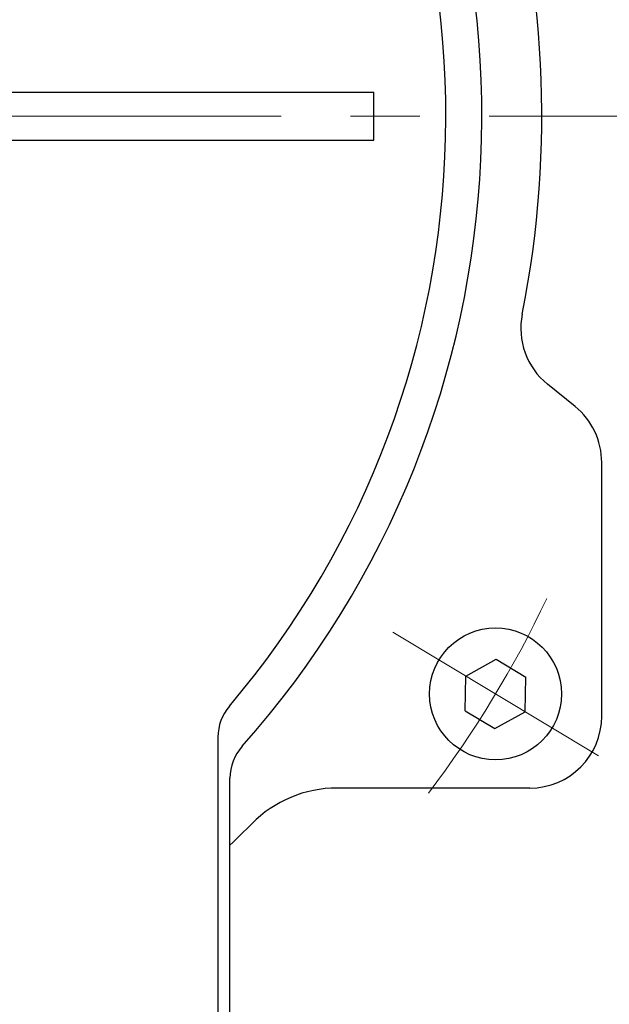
# Model space of a CAD drawing. Header units: millimetres. Extents: x 0 to 1071, y 0 to 742.
# Tile 69 of 133: x 170 to 195, y 450 to 492. Entities that reach past the tile are written whole.
import ezdxf

# ---------------------------------------------------------------- set-up
doc = ezdxf.new("R2010")
doc.units = ezdxf.units.MM
doc.header["$LTSCALE"] = 0.454724
doc.linetypes.add('CENTER', pattern=[50.8, 31.75, -6.35, 6.35, -6.35])
doc.layers.add('NoLayerName_001', color=7, linetype='Continuous')
doc.layers.add('NoLayerName_002', color=7, linetype='Continuous')
doc.styles.get("Standard").update_dxf_attribs({"font": 'txt', "bigfont": 'extfont2'})
doc.dimstyles.get("Standard").update_dxf_attribs({"dimtxt": 2.5, "dimasz": 2.5, "dimexe": 1, "dimexo": 1, "dimtad": 1, "dimdec": 3, "dimzin": 0, "dimdsep": 46, "dimtxsty": 'Standard', "dimcen": 2.5, "dimadec": 3, "dimazin": 0, "dimtfac": 0.75, "dimtdec": 3, "dimtmove": 0, "dimatfit": 3, "dimfxl": 1, "dimarcsym": 0})

# ---------------------------------------------------------------- blocks, each defined once
blk = doc.blocks.new('_OPEN30')
at = {"color": 0, "linetype": 'ByBlock', "lineweight": -2}
for p, q in [((-1, 0.267949), (0, 0)), ((0, 0), (-1, -0.267949)), ((0, 0), (-1, 0))]:
    blk.add_line(p, q, dxfattribs=at)
blk = doc.blocks.new('*D128')
at = {"layer": 'Defpoints', "color": 0}
for p in [(221.02, 487.5), (232.693, 487.5), (170.65, 428.55)]:
    blk.add_point(p, dxfattribs=at)
at = {"layer": 'NoLayerName_002', "color": 0, "linetype": 'Continuous', "lineweight": 13}
for p, q in [((223.52, 487.5), (235.193, 487.5)), ((232.693, 432.3), (232.693, 483.75)), ((173.15, 428.55), (235.193, 428.55))]:
    blk.add_line(p, q, dxfattribs=at)
at = {"layer": 'NoLayerName_002', "color": 0, "lineweight": 13, "xscale": 3.75, "yscale": 3.75, "zscale": 3.75}
for p, rotation in [((232.693, 487.5), 90), ((232.693, 428.55), 270)]:
    blk.add_blockref('_OPEN30', p, dxfattribs=dict(at, rotation=rotation))
at = {"layer": 'NoLayerName_002', "color": 0, "lineweight": 13, "insert": (225.009, 458.025), "char_height": 8.75, "attachment_point": 5, "rotation": 90}
blk.add_mtext('\\W0.8000;５９', dxfattribs=at)

msp = doc.modelspace()

# ---------------------------------------------------------------- linework, layer by layer
at = {"layer": 'NoLayerName_001', "color": 7, "linetype": 'Continuous', "lineweight": 25}
for p, q in [((166.7, 488.5), (185, 488.5)), ((185, 486.5), (185, 488.5)), ((166.7, 486.5), (185, 486.5)), ((193.386991, 475.400455), (192.236849, 476.33103)), ((194.5, 462.499931), (194.5, 473.068232)), ((188.835357, 464.165363), (190.097762, 464.865126)), ((190.097762, 464.865126), (191.334976, 464.121732)), ((188.810166, 462.722208), (188.835357, 464.165363)), ((191.309786, 462.678577), (191.334976, 464.121732)), ((188.810166, 462.722208), (190.047381, 461.978814)), ((190.047381, 461.978814), (191.309786, 462.678577)), ((178.5, 461.620396), (178.5, 445.499924)), ((179, 445.999924), (179, 459.909165)), ((191.5, 459.499931), (183.466408, 459.499931))]:
    msp.add_line(p, q, dxfattribs=at)
at = {"layer": 'NoLayerName_001', "color": 4, "linetype": 'CENTER', "lineweight": 13}
for p, q in [((166.7, 487.5), (221.019626, 487.5)), ((185.786735, 465.99716), (194.358408, 460.84678))]:
    msp.add_line(p, q, dxfattribs=at)
at = {"layer": 'NoLayerName_001', "color": 7, "linetype": 'Continuous', "lineweight": 25}
msp.add_circle((190.072571, 463.42197), 2.75, dxfattribs=at)
for centre, radius, start, end in [((150, 487.499924), 39.5, 318.3301343, 270.7246075), ((150, 487.499924), 38, 319.6850908, 271.4325437), ((150, 487.499924), 42, 348.6752061, 45.4020553), ((194.12384, 478.663253), 3, 168.6752061, 231.0238323), ((191.5, 473.068232), 3, 0, 51.0238323), ((180.5, 461.620396), 2, 139.6850908, 180), ((191.5, 462.499931), 3, 270, 0), ((181, 459.909165), 2, 138.3301343, 180), ((183.466408, 454.499931), 5, 90, 135.4020553), ((150, 487.499924), 42, 313.6678153, 315.4020553)]:
    msp.add_arc(centre, radius, start, end, dxfattribs=at)
at = {"layer": 'NoLayerName_001', "color": 4, "linetype": 'CENTER', "lineweight": 13}
msp.add_arc((150, 487.5), 46.75, 322.8691847, 334.5414883, dxfattribs=at)

# ---------------------------------------------------------------- dimensions: what is measured, and where the dimension line sits
at = {"layer": 'NoLayerName_002', "color": 3, "linetype": 'Continuous', "lineweight": 13}
dim = msp.add_linear_dim(base=(232.693237, 487.5), p1=(170.649999, 428.55), p2=(221.019626, 487.5), angle=90, text='\\W0.8000;５９', dimstyle='Standard', override={"dimtxt": 8.75, "dimasz": 3.75, "dimexe": 2.5, "dimexo": 2.5, "dimgap": 2.5, "dimzin": 8, "dimblk": 'OPEN30', "dimclrd": 0, "dimclre": 0, "dimclrt": 0, "dimtp": 0, "dimtm": 0, "dimlwd": 13, "dimlwe": 13}, dxfattribs=at)
dim.commit()
dim.dimension.update_dxf_attribs({"geometry": '*D128', "text_midpoint": (232.693237, 458.025), "dimtype": 160})

doc.saveas('drawing.dxf')
